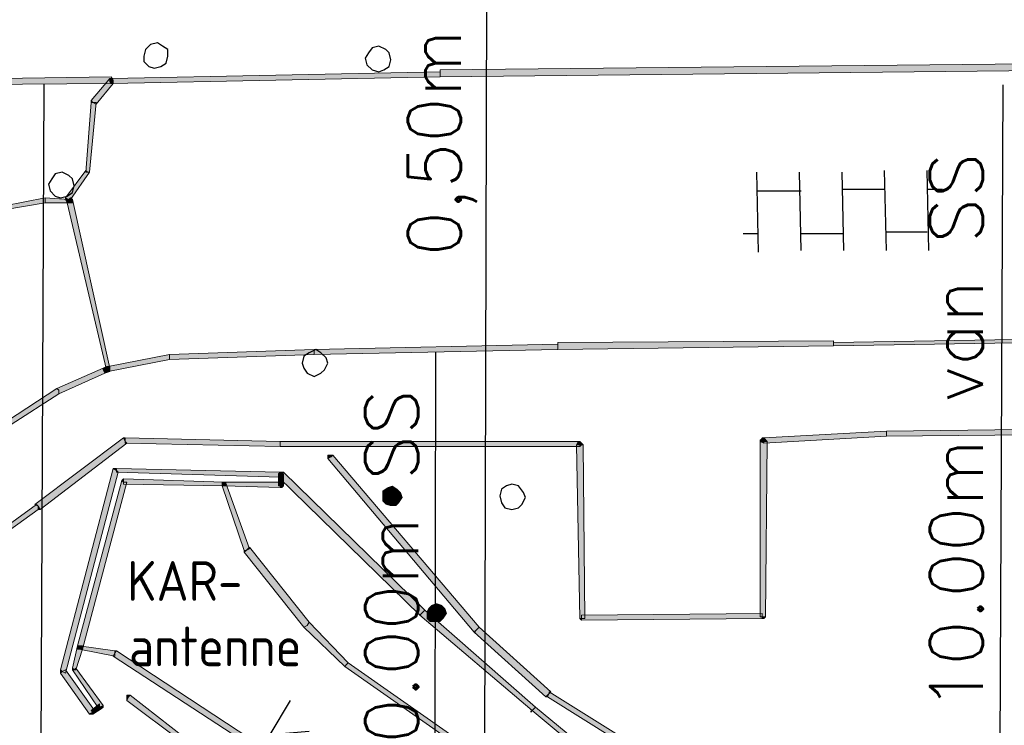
# Model space of a CAD drawing. Header units: millimetres. Extents: x -27 to 2301, y -256 to 766.
# Tile 61 of 97: x 258 to 276, y 100 to 114. Entities that reach past the tile are written whole.
import ezdxf
from ezdxf.enums import TextEntityAlignment as Align

# ---------------------------------------------------------------- set-up
doc = ezdxf.new("R2010")
doc.units = ezdxf.units.MM
for name, color, linetype in [('SIV-ONDERGROND-ALG', 251, 'Continuous'), ('SIV-VRI-MAATVOERING', 7, 'Continuous'), ('WEG-XX-TEKST25', 2, 'Continuous')]:
    doc.layers.add(name, color=color, linetype=linetype)
doc.styles.add('ISO', font='ISO.shx')
doc.styles.add('ROMANS', font='romans.shx', dxfattribs={"width": 0.7})

# ---------------------------------------------------------------- blocks, each defined once
blk = doc.blocks.new('162')
at = {"style": 'ROMANS'}
blk.add_attdef('ARM.NR', text='', height=500, dxfattribs=at).set_placement((0, 0), align=Align.MIDDLE)

msp = doc.modelspace()

# ---------------------------------------------------------------- hatches: boundary and pattern name
at = {"layer": 'SIV-ONDERGROND-ALG'}
h = msp.add_hatch(color=256, dxfattribs=at)
h.dxf.hatch_style = 2
h.paths.add_polyline_path([(284.069, 112.951), (284.069, 113.015), (265.574, 112.822), (265.574, 112.694), (284.069, 112.887)])
h = msp.add_hatch(color=256, dxfattribs=at)
h.dxf.hatch_style = 2
h.paths.add_polyline_path([(265.574, 112.758), (265.574, 112.79), (259.366, 112.661), (259.366, 112.565), (265.574, 112.694)])
h = msp.add_hatch(color=256, dxfattribs=at)
h.dxf.hatch_style = 2
h.paths.add_polyline_path([(255.153, 112.565), (255.153, 112.533), (259.366, 112.565), (259.366, 112.694), (255.153, 112.629)])
h = msp.add_hatch(color=256, dxfattribs=at)
h.dxf.hatch_style = 2
h.paths.add_polyline_path([(259.366, 112.629), (259.334, 112.661), (258.98, 112.243), (259.013, 112.211), (259.077, 112.179), (259.399, 112.565)])
h = msp.add_hatch(color=256, dxfattribs=at)
h.dxf.hatch_style = 2
h.paths.add_polyline_path([(259.334, 112.661), (259.366, 112.661), (259.399, 112.629), (259.399, 112.565), (259.366, 112.629)])
h = msp.add_hatch(color=256, dxfattribs=at)
h.dxf.hatch_style = 2
h.paths.add_polyline_path([(259.366, 112.565), (259.334, 112.597), (259.334, 112.629), (259.366, 112.661), (259.366, 112.629)])
h = msp.add_hatch(color=256, dxfattribs=at)
h.dxf.hatch_style = 2
h.paths.add_polyline_path([(259.366, 112.694), (259.399, 112.629), (259.399, 112.597), (259.366, 112.565), (259.366, 112.629)])
h = msp.add_hatch(color=256, dxfattribs=at)
h.dxf.hatch_style = 2
h.paths.add_polyline_path([(259.013, 112.211), (258.98, 112.211), (258.884, 110.892), (258.948, 110.892), (259.077, 112.211)])
h = msp.add_hatch(color=256, dxfattribs=at)
h.dxf.hatch_style = 2
h.paths.add_polyline_path([(258.98, 112.243), (258.98, 112.211), (259.013, 112.211)])
h = msp.add_hatch(color=256, dxfattribs=at)
h.dxf.hatch_style = 2
h.paths.add_polyline_path([(258.916, 110.892), (258.884, 110.925), (258.498, 110.41), (258.562, 110.378), (258.594, 110.378), (258.948, 110.892)])
h = msp.add_hatch(color=256, dxfattribs=at)
h.dxf.hatch_style = 2
h.paths.add_polyline_path([(258.112, 110.378), (258.112, 110.41), (256.954, 110.185), (256.954, 110.12), (258.112, 110.313)])
h = msp.add_hatch(color=256, dxfattribs=at)
h.dxf.hatch_style = 2
h.paths.add_polyline_path([(258.562, 110.346), (258.562, 110.378), (258.112, 110.41), (258.112, 110.313), (258.562, 110.313)])
h = msp.add_hatch(color=256, dxfattribs=at)
h.dxf.hatch_style = 2
h.paths.add_polyline_path([(258.498, 110.41), (258.498, 110.378), (258.562, 110.378)])
h = msp.add_hatch(color=256, dxfattribs=at)
h.dxf.hatch_style = 2
h.paths.add_polyline_path([(258.562, 110.378), (258.498, 110.378), (258.53, 110.313), (258.562, 110.346), (258.627, 110.378), (258.594, 110.41)])
h = msp.add_hatch(color=256, dxfattribs=at)
h.dxf.hatch_style = 2
h.paths.add_polyline_path([(258.562, 110.346), (258.53, 110.313), (259.27, 107.161), (259.302, 107.161), (259.334, 107.193), (258.627, 110.378)])
h = msp.add_hatch(color=256, dxfattribs=at)
h.dxf.hatch_style = 2
h.paths.add_polyline_path([(258.562, 110.378), (258.627, 110.378), (258.627, 110.313), (258.562, 110.313), (258.562, 110.346)])
h = msp.add_hatch(color=256, dxfattribs=at)
h.dxf.hatch_style = 2
h.paths.add_polyline_path([(258.594, 110.378), (258.627, 110.378), (258.627, 110.346), (258.594, 110.346)])
h = msp.add_hatch(color=256, dxfattribs=at)
h.dxf.hatch_style = 2
h.paths.add_polyline_path([(273.004, 107.644), (273.004, 107.708), (267.794, 107.676), (267.794, 107.547), (273.004, 107.612)])
h = msp.add_hatch(color=256, dxfattribs=at)
h.dxf.hatch_style = 2
h.paths.add_polyline_path([(280.628, 107.772), (280.628, 107.805), (273.004, 107.676), (273.004, 107.612), (280.628, 107.74)])
h = msp.add_hatch(color=256, dxfattribs=at)
h.dxf.hatch_style = 2
h.paths.add_polyline_path([(263.194, 107.483), (263.194, 107.547), (260.46, 107.451), (260.46, 107.354), (263.194, 107.451)])
h = msp.add_hatch(color=256, dxfattribs=at)
h.dxf.hatch_style = 2
h.paths.add_polyline_path([(267.794, 107.612), (267.794, 107.644), (263.194, 107.547), (263.194, 107.451), (267.794, 107.547)])
h = msp.add_hatch(color=256, dxfattribs=at)
h.dxf.hatch_style = 2
h.paths.add_polyline_path([(263.194, 107.547), (263.226, 107.547), (263.194, 107.515)])
h = msp.add_hatch(color=256, dxfattribs=at)
h.dxf.hatch_style = 2
h.paths.add_polyline_path([(260.46, 107.419), (260.46, 107.451), (259.302, 107.226), (259.302, 107.129), (260.46, 107.354)])
h = msp.add_hatch(color=256, dxfattribs=at)
h.dxf.hatch_style = 2
h.paths.add_polyline_path([(259.206, 107.161), (259.206, 107.193), (258.337, 106.807), (258.369, 106.775), (258.369, 106.711), (259.238, 107.097)])
h = msp.add_hatch(color=256, dxfattribs=at)
h.dxf.hatch_style = 2
h.paths.add_polyline_path([(259.302, 107.161), (259.27, 107.226), (259.206, 107.193), (259.206, 107.161), (259.238, 107.097), (259.334, 107.129)])
h = msp.add_hatch(color=256, dxfattribs=at)
h.dxf.hatch_style = 2
h.paths.add_polyline_path([(259.27, 107.226), (259.334, 107.226), (259.334, 107.161), (259.334, 107.129), (259.302, 107.161)])
h = msp.add_hatch(color=256, dxfattribs=at)
h.dxf.hatch_style = 2
h.paths.add_polyline_path([(259.302, 107.129), (259.27, 107.129), (259.27, 107.193), (259.302, 107.226), (259.302, 107.161)])
h = msp.add_hatch(color=256, dxfattribs=at)
h.dxf.hatch_style = 2
h.paths.add_polyline_path([(259.334, 107.193), (259.334, 107.129), (259.27, 107.129), (259.27, 107.161), (259.302, 107.161)])
h = msp.add_hatch(color=256, dxfattribs=at)
h.dxf.hatch_style = 2
h.paths.add_polyline_path([(258.369, 106.775), (258.337, 106.807), (257.404, 106.196), (257.437, 106.164), (257.469, 106.132), (258.369, 106.711)])
h = msp.add_hatch(color=256, dxfattribs=at)
h.dxf.hatch_style = 2
h.paths.add_polyline_path([(274.002, 105.939), (274.002, 105.907), (284.23, 106.003), (284.23, 106.132), (274.002, 106.003)])
h = msp.add_hatch(color=256, dxfattribs=at)
h.dxf.hatch_style = 2
h.paths.add_polyline_path([(257.983, 104.588), (258.016, 104.524), (259.656, 105.778), (259.624, 105.81), (259.592, 105.875), (257.919, 104.62)])
h = msp.add_hatch(color=256, dxfattribs=at)
h.dxf.hatch_style = 2
h.paths.add_polyline_path([(259.592, 105.875), (259.624, 105.875), (259.624, 105.81)])
h = msp.add_hatch(color=256, dxfattribs=at)
h.dxf.hatch_style = 2
h.paths.add_polyline_path([(259.624, 105.81), (259.624, 105.778), (262.551, 105.714), (262.551, 105.81), (259.624, 105.875)])
h = msp.add_hatch(color=256, dxfattribs=at)
h.dxf.hatch_style = 2
h.paths.add_polyline_path([(271.621, 105.81), (271.654, 105.875), (271.686, 105.875), (271.75, 105.81), (271.686, 105.81)])
h = msp.add_hatch(color=256, dxfattribs=at)
h.dxf.hatch_style = 2
h.paths.add_polyline_path([(271.686, 105.778), (271.621, 105.81), (271.621, 105.842), (271.686, 105.875), (271.686, 105.81)])
h = msp.add_hatch(color=256, dxfattribs=at)
h.dxf.hatch_style = 2
h.paths.add_polyline_path([(271.686, 105.81), (271.686, 105.778), (274.002, 105.907), (274.002, 106.003), (271.686, 105.875)])
h = msp.add_hatch(color=256, dxfattribs=at)
h.dxf.hatch_style = 2
h.paths.add_polyline_path([(262.551, 105.746), (262.551, 105.714), (268.212, 105.714), (268.212, 105.81), (262.551, 105.81)])
h = msp.add_hatch(color=256, dxfattribs=at)
h.dxf.hatch_style = 2
h.paths.add_polyline_path([(268.148, 105.746), (268.18, 105.81), (268.212, 105.81), (268.276, 105.746), (268.212, 105.746)])
h = msp.add_hatch(color=256, dxfattribs=at)
h.dxf.hatch_style = 2
h.paths.add_polyline_path([(268.212, 105.746), (268.148, 105.746), (268.212, 102.465), (268.308, 102.465), (268.276, 105.746)])
h = msp.add_hatch(color=256, dxfattribs=at)
h.dxf.hatch_style = 2
h.paths.add_polyline_path([(268.212, 105.81), (268.244, 105.778), (268.244, 105.746), (268.212, 105.714), (268.212, 105.746)])
h = msp.add_hatch(color=256, dxfattribs=at)
h.dxf.hatch_style = 2
h.paths.add_polyline_path([(271.654, 102.497), (271.718, 102.497), (271.75, 105.81), (271.621, 105.81), (271.621, 102.497)])
h = msp.add_hatch(color=256, dxfattribs=at)
h.dxf.hatch_style = 2
h.paths.add_polyline_path([(266.282, 102.272), (266.314, 102.304), (263.548, 105.553), (263.516, 105.521), (263.451, 105.489), (266.218, 102.208)])
h = msp.add_hatch(color=256, dxfattribs=at)
h.dxf.hatch_style = 2
h.paths.add_polyline_path([(263.451, 105.489), (263.451, 105.553), (263.516, 105.553), (263.548, 105.553), (263.516, 105.521)])
h = msp.add_hatch(color=256, dxfattribs=at)
h.dxf.hatch_style = 2
h.paths.add_polyline_path([(258.434, 101.468), (258.498, 101.436), (259.495, 105.231), (259.463, 105.263), (259.399, 105.296), (258.402, 101.5)])
h = msp.add_hatch(color=256, dxfattribs=at)
h.dxf.hatch_style = 2
h.paths.add_polyline_path([(259.399, 105.296), (259.463, 105.296), (259.463, 105.263)])
h = msp.add_hatch(color=256, dxfattribs=at)
h.dxf.hatch_style = 2
h.paths.add_polyline_path([(259.463, 105.263), (259.463, 105.231), (262.551, 105.135), (262.551, 105.231), (259.463, 105.296)])
h = msp.add_hatch(color=256, dxfattribs=at)
h.dxf.hatch_style = 2
h.paths.add_polyline_path([(259.592, 105.103), (259.559, 105.07), (259.592, 105.038)])
h = msp.add_hatch(color=256, dxfattribs=at)
h.dxf.hatch_style = 2
h.paths.add_polyline_path([(261.489, 105.006), (261.489, 105.038), (259.592, 105.103), (259.592, 105.006), (261.489, 104.974)])
h = msp.add_hatch(color=256, dxfattribs=at)
h.dxf.hatch_style = 2
h.paths.add_polyline_path([(262.519, 105.167), (262.551, 105.231), (262.583, 105.231), (262.615, 105.167), (262.551, 105.167)])
h = msp.add_hatch(color=256, dxfattribs=at)
h.dxf.hatch_style = 2
h.paths.add_polyline_path([(262.519, 105.135), (262.519, 105.199), (262.551, 105.231), (262.615, 105.231), (262.551, 105.167)])
h = msp.add_hatch(color=256, dxfattribs=at)
h.dxf.hatch_style = 2
h.paths.add_polyline_path([(262.551, 105.167), (262.519, 105.135), (265.188, 102.529), (265.253, 102.594), (265.285, 102.626), (262.615, 105.231)])
h = msp.add_hatch(color=256, dxfattribs=at)
h.dxf.hatch_style = 2
h.paths.add_polyline_path([(262.551, 105.167), (262.519, 105.167), (262.519, 104.974), (262.615, 104.974), (262.615, 105.167)])
h = msp.add_hatch(color=256, dxfattribs=at)
h.dxf.hatch_style = 2
h.paths.add_polyline_path([(262.551, 105.231), (262.615, 105.199), (262.615, 105.167), (262.551, 105.135), (262.551, 105.167)])
h = msp.add_hatch(color=256, dxfattribs=at)
h.dxf.hatch_style = 2
h.paths.add_polyline_path([(259.592, 105.038), (259.559, 105.07), (258.723, 101.95), (258.755, 101.918), (258.82, 101.886), (259.656, 105.038)])
h = msp.add_hatch(color=256, dxfattribs=at)
h.dxf.hatch_style = 2
h.paths.add_polyline_path([(261.457, 104.974), (261.457, 105.038), (261.489, 105.038), (261.522, 105.038), (261.489, 105.006)])
h = msp.add_hatch(color=256, dxfattribs=at)
h.dxf.hatch_style = 2
h.paths.add_polyline_path([(261.489, 105.006), (261.457, 104.974), (261.875, 103.752), (261.907, 103.752), (261.972, 103.784), (261.522, 105.038)])
h = msp.add_hatch(color=256, dxfattribs=at)
h.dxf.hatch_style = 2
h.paths.add_polyline_path([(261.489, 104.974), (261.457, 104.974), (261.457, 105.038), (261.489, 105.038), (261.489, 105.006)])
h = msp.add_hatch(color=256, dxfattribs=at)
h.dxf.hatch_style = 2
h.paths.add_polyline_path([(261.489, 105.038), (261.522, 105.038), (261.522, 104.974), (261.489, 104.974), (261.489, 105.006)])
h = msp.add_hatch(color=256, dxfattribs=at)
h.dxf.hatch_style = 2
h.paths.add_polyline_path([(262.551, 104.974), (262.551, 105.038), (261.489, 105.038), (261.489, 104.974), (262.551, 104.942)])
h = msp.add_hatch(color=256, dxfattribs=at)
h.dxf.hatch_style = 2
h.paths.add_polyline_path([(262.615, 104.974), (262.583, 104.942), (262.551, 104.942), (262.551, 104.974)])
h = msp.add_hatch(color=256, dxfattribs=at)
h.dxf.hatch_style = 2
h.paths.add_polyline_path([(264.577, 104.942), (264.481, 104.877), (264.674, 104.781)])
h = msp.add_hatch(color=256, dxfattribs=at)
h.dxf.hatch_style = 2
h.paths.add_polyline_path([(264.674, 104.974), (264.577, 104.942), (264.674, 104.781)])
h = msp.add_hatch(color=256, dxfattribs=at)
h.dxf.hatch_style = 2
h.paths.add_polyline_path([(264.77, 104.91), (264.674, 104.974), (264.674, 104.781)])
h = msp.add_hatch(color=256, dxfattribs=at)
h.dxf.hatch_style = 2
h.paths.add_polyline_path([(264.835, 104.845), (264.77, 104.91), (264.674, 104.781)])
h = msp.add_hatch(color=256, dxfattribs=at)
h.dxf.hatch_style = 2
h.paths.add_polyline_path([(264.481, 104.877), (264.481, 104.781), (264.674, 104.781)])
h = msp.add_hatch(color=256, dxfattribs=at)
h.dxf.hatch_style = 2
h.paths.add_polyline_path([(264.481, 104.781), (264.481, 104.684), (264.674, 104.781)])
h = msp.add_hatch(color=256, dxfattribs=at)
h.dxf.hatch_style = 2
h.paths.add_polyline_path([(264.481, 104.684), (264.545, 104.62), (264.674, 104.781)])
h = msp.add_hatch(color=256, dxfattribs=at)
h.dxf.hatch_style = 2
h.paths.add_polyline_path([(264.545, 104.62), (264.642, 104.588), (264.674, 104.781)])
h = msp.add_hatch(color=256, dxfattribs=at)
h.dxf.hatch_style = 2
h.paths.add_polyline_path([(264.642, 104.588), (264.738, 104.588), (264.674, 104.781)])
h = msp.add_hatch(color=256, dxfattribs=at)
h.dxf.hatch_style = 2
h.paths.add_polyline_path([(264.867, 104.749), (264.835, 104.845), (264.674, 104.781)])
h = msp.add_hatch(color=256, dxfattribs=at)
h.dxf.hatch_style = 2
h.paths.add_polyline_path([(264.738, 104.588), (264.802, 104.652), (264.674, 104.781)])
h = msp.add_hatch(color=256, dxfattribs=at)
h.dxf.hatch_style = 2
h.paths.add_polyline_path([(264.802, 104.652), (264.867, 104.749), (264.674, 104.781)])
h = msp.add_hatch(color=256, dxfattribs=at)
h.dxf.hatch_style = 2
h.paths.add_polyline_path([(255.346, 102.69), (255.378, 102.658), (257.983, 104.524), (257.983, 104.588), (257.951, 104.62), (255.346, 102.722)])
h = msp.add_hatch(color=256, dxfattribs=at)
h.dxf.hatch_style = 2
h.paths.add_polyline_path([(257.983, 104.524), (258.016, 104.524), (257.983, 104.588)])
h = msp.add_hatch(color=256, dxfattribs=at)
h.dxf.hatch_style = 2
h.paths.add_polyline_path([(261.907, 103.752), (261.875, 103.72), (263.001, 102.304), (263.065, 102.336), (263.098, 102.401), (261.972, 103.816)])
h = msp.add_hatch(color=256, dxfattribs=at)
h.dxf.hatch_style = 2
h.paths.add_polyline_path([(261.875, 103.752), (261.875, 103.72), (261.907, 103.752)])
h = msp.add_hatch(color=256, dxfattribs=at)
h.dxf.hatch_style = 2
h.paths.add_polyline_path([(265.349, 102.658), (265.317, 102.594), (265.51, 102.562)])
h = msp.add_hatch(color=256, dxfattribs=at)
h.dxf.hatch_style = 2
h.paths.add_polyline_path([(265.413, 102.722), (265.349, 102.658), (265.51, 102.562)])
h = msp.add_hatch(color=256, dxfattribs=at)
h.dxf.hatch_style = 2
h.paths.add_polyline_path([(265.51, 102.755), (265.413, 102.722), (265.51, 102.562)])
h = msp.add_hatch(color=256, dxfattribs=at)
h.dxf.hatch_style = 2
h.paths.add_polyline_path([(265.606, 102.722), (265.51, 102.755), (265.51, 102.562)])
h = msp.add_hatch(color=256, dxfattribs=at)
h.dxf.hatch_style = 2
h.paths.add_polyline_path([(265.671, 102.658), (265.606, 102.722), (265.51, 102.562)])
h = msp.add_hatch(color=256, dxfattribs=at)
h.dxf.hatch_style = 2
h.paths.add_polyline_path([(265.703, 102.562), (265.671, 102.658), (265.51, 102.562)])
h = msp.add_hatch(color=256, dxfattribs=at)
h.dxf.hatch_style = 2
h.paths.add_polyline_path([(265.253, 102.594), (265.188, 102.529), (267.311, 100.728), (267.343, 100.76), (267.376, 100.793), (265.285, 102.626)])
h = msp.add_hatch(color=256, dxfattribs=at)
h.dxf.hatch_style = 2
h.paths.add_polyline_path([(265.188, 102.529), (265.188, 102.562), (265.221, 102.529)])
h = msp.add_hatch(color=256, dxfattribs=at)
h.dxf.hatch_style = 2
h.paths.add_polyline_path([(265.317, 102.594), (265.317, 102.465), (265.51, 102.562)])
h = msp.add_hatch(color=256, dxfattribs=at)
h.dxf.hatch_style = 2
h.paths.add_polyline_path([(265.317, 102.465), (265.381, 102.401), (265.51, 102.562)])
h = msp.add_hatch(color=256, dxfattribs=at)
h.dxf.hatch_style = 2
h.paths.add_polyline_path([(265.381, 102.401), (265.478, 102.401), (265.51, 102.562)])
h = msp.add_hatch(color=256, dxfattribs=at)
h.dxf.hatch_style = 2
h.paths.add_polyline_path([(265.478, 102.401), (265.574, 102.401), (265.51, 102.562)])
h = msp.add_hatch(color=256, dxfattribs=at)
h.dxf.hatch_style = 2
h.paths.add_polyline_path([(265.574, 102.401), (265.639, 102.465), (265.51, 102.562)])
h = msp.add_hatch(color=256, dxfattribs=at)
h.dxf.hatch_style = 2
h.paths.add_polyline_path([(265.639, 102.465), (265.703, 102.562), (265.51, 102.562)])
h = msp.add_hatch(color=256, dxfattribs=at)
h.dxf.hatch_style = 2
h.paths.add_polyline_path([(268.244, 102.465), (268.244, 102.433), (271.654, 102.465), (271.654, 102.562), (268.244, 102.529)])
h = msp.add_hatch(color=256, dxfattribs=at)
h.dxf.hatch_style = 2
h.paths.add_polyline_path([(271.654, 102.465), (271.686, 102.465), (271.718, 102.497), (271.654, 102.497)])
h = msp.add_hatch(color=256, dxfattribs=at)
h.dxf.hatch_style = 2
h.paths.add_polyline_path([(263.065, 102.336), (263.001, 102.304), (263.773, 101.564), (263.805, 101.597), (263.837, 101.629), (263.098, 102.401)])
h = msp.add_hatch(color=256, dxfattribs=at)
h.dxf.hatch_style = 2
h.paths.add_polyline_path([(267.633, 101.05), (267.665, 101.082), (266.314, 102.304), (266.282, 102.272), (266.218, 102.208), (267.569, 100.986)])
h = msp.add_hatch(color=256, dxfattribs=at)
h.dxf.hatch_style = 2
h.paths.add_polyline_path([(268.212, 102.465), (268.244, 102.433), (268.244, 102.465)])
h = msp.add_hatch(color=256, dxfattribs=at)
h.dxf.hatch_style = 2
h.paths.add_polyline_path([(266.218, 102.208), (266.218, 102.24), (266.25, 102.208)])
h = msp.add_hatch(color=256, dxfattribs=at)
h.dxf.hatch_style = 2
h.paths.add_polyline_path([(258.755, 101.918), (258.723, 101.95), (258.627, 101.532), (258.659, 101.5), (258.691, 101.5), (258.82, 101.886)])
h = msp.add_hatch(color=256, dxfattribs=at)
h.dxf.hatch_style = 2
h.paths.add_polyline_path([(258.755, 101.886), (258.723, 101.886), (258.723, 101.95), (258.755, 101.95), (258.755, 101.918)])
h = msp.add_hatch(color=256, dxfattribs=at)
h.dxf.hatch_style = 2
h.paths.add_polyline_path([(258.723, 101.95), (258.755, 101.95), (258.82, 101.95), (258.82, 101.886), (258.755, 101.918)])
h = msp.add_hatch(color=256, dxfattribs=at)
h.dxf.hatch_style = 2
h.paths.add_polyline_path([(258.82, 101.886), (258.787, 101.886), (258.723, 101.886), (258.723, 101.95), (258.755, 101.918)])
h = msp.add_hatch(color=256, dxfattribs=at)
h.dxf.hatch_style = 2
h.paths.add_polyline_path([(258.755, 101.918), (258.755, 101.886), (259.431, 101.757), (259.431, 101.854), (258.755, 101.95)])
h = msp.add_hatch(color=256, dxfattribs=at)
h.dxf.hatch_style = 2
h.paths.add_polyline_path([(259.431, 101.822), (259.399, 101.757), (264.963, 98.123), (264.995, 98.155), (264.995, 98.219), (259.463, 101.854)])
h = msp.add_hatch(color=256, dxfattribs=at)
h.dxf.hatch_style = 2
h.paths.add_polyline_path([(259.431, 101.854), (259.463, 101.854), (259.431, 101.822)])
h = msp.add_hatch(color=256, dxfattribs=at)
h.dxf.hatch_style = 2
h.paths.add_polyline_path([(263.805, 101.597), (263.773, 101.564), (274.195, 94.263), (274.195, 94.295), (274.227, 94.359), (263.837, 101.629)])
h = msp.add_hatch(color=256, dxfattribs=at)
h.dxf.hatch_style = 2
h.paths.add_polyline_path([(259.013, 100.696), (259.045, 100.728), (258.498, 101.5), (258.434, 101.468), (258.402, 101.436), (258.948, 100.664)])
h = msp.add_hatch(color=256, dxfattribs=at)
h.dxf.hatch_style = 2
h.paths.add_polyline_path([(258.402, 101.436), (258.402, 101.5), (258.434, 101.468)])
h = msp.add_hatch(color=256, dxfattribs=at)
h.dxf.hatch_style = 2
h.paths.add_polyline_path([(258.627, 101.532), (258.627, 101.5), (258.659, 101.5)])
h = msp.add_hatch(color=256, dxfattribs=at)
h.dxf.hatch_style = 2
h.paths.add_polyline_path([(258.659, 101.5), (258.627, 101.5), (259.109, 100.793), (259.141, 100.793), (259.206, 100.825), (258.691, 101.532)])
h = msp.add_hatch(color=256, dxfattribs=at)
h.dxf.hatch_style = 2
h.paths.add_polyline_path([(260.717, 100.181), (260.75, 100.214), (259.72, 101.018), (259.688, 100.986), (259.656, 100.921), (260.685, 100.149)])
h = msp.add_hatch(color=256, dxfattribs=at)
h.dxf.hatch_style = 2
h.paths.add_polyline_path([(259.656, 100.921), (259.656, 100.986), (259.656, 101.018), (259.72, 101.018), (259.688, 100.986)])
h = msp.add_hatch(color=256, dxfattribs=at)
h.dxf.hatch_style = 2
h.paths.add_polyline_path([(267.601, 100.986), (267.569, 100.986), (267.633, 101.05)])
h = msp.add_hatch(color=256, dxfattribs=at)
h.dxf.hatch_style = 2
h.paths.add_polyline_path([(273.294, 97.512), (273.294, 97.544), (267.633, 101.082), (267.633, 101.05), (267.601, 100.986), (273.262, 97.447)])
h = msp.add_hatch(color=256, dxfattribs=at)
h.dxf.hatch_style = 2
h.paths.add_polyline_path([(259.141, 100.793), (259.141, 100.857), (258.98, 100.728), (259.013, 100.696), (259.013, 100.664), (259.173, 100.76)])
h = msp.add_hatch(color=256, dxfattribs=at)
h.dxf.hatch_style = 2
h.paths.add_polyline_path([(259.206, 100.825), (259.206, 100.793), (259.173, 100.76), (259.141, 100.793)])
h = msp.add_hatch(color=256, dxfattribs=at)
h.dxf.hatch_style = 2
h.paths.add_polyline_path([(259.013, 100.664), (258.948, 100.664), (259.013, 100.696)])
h = msp.add_hatch(color=256, dxfattribs=at)
h.dxf.hatch_style = 2
h.paths.add_polyline_path([(267.279, 100.728), (267.311, 100.728), (267.311, 100.696), (267.279, 100.696)])
h = msp.add_hatch(color=256, dxfattribs=at)
h.dxf.hatch_style = 2
h.paths.add_polyline_path([(267.343, 100.76), (267.311, 100.728), (271.943, 96.868), (271.975, 96.933), (272.007, 96.965), (267.376, 100.793)])

# ---------------------------------------------------------------- linework, layer by layer
at = {"layer": 'SIV-ONDERGROND-ALG', "lineweight": 25}
for points in [[(260.428, 113.08), (260.428, 113.208), (260.331, 113.273), (260.235, 113.337), (260.106, 113.305), (260.01, 113.208), (259.978, 113.08), (259.978, 112.983), (260.074, 112.887), (260.171, 112.854), (260.299, 112.887), (260.396, 112.951), (260.428, 113.08)], [(264.642, 113.015), (264.609, 113.144), (264.545, 113.208), (264.416, 113.273), (264.288, 113.24), (264.223, 113.144), (264.159, 113.047), (264.191, 112.919), (264.288, 112.822), (264.416, 112.79), (264.513, 112.822), (264.609, 112.887), (264.642, 113.015)], [(258.659, 110.635), (258.627, 110.764), (258.562, 110.828), (258.434, 110.892), (258.305, 110.86), (258.241, 110.764), (258.176, 110.667), (258.209, 110.539), (258.305, 110.442), (258.402, 110.41), (258.53, 110.442), (258.627, 110.506), (258.659, 110.635)], [(271.589, 109.381), (271.557, 110.892)], [(272.393, 109.413), (272.361, 110.892)], [(273.197, 109.413), (273.165, 110.892)], [(274.002, 109.413), (273.969, 110.925)], [(274.806, 109.413), (274.774, 110.925)], [(271.557, 110.539), (272.393, 110.539)], [(273.165, 110.571), (273.969, 110.571)], [(274.774, 110.571), (275.063, 110.571)], [(271.3, 109.734), (271.589, 109.734)], [(272.393, 109.734), (273.197, 109.734)], [(274.002, 109.767), (274.774, 109.767)], [(263.451, 107.29), (263.419, 107.386), (263.323, 107.483), (263.226, 107.547), (263.098, 107.483), (263.001, 107.419), (262.969, 107.29), (263.001, 107.193), (263.065, 107.097), (263.194, 107.033), (263.323, 107.097), (263.387, 107.161), (263.451, 107.29)], [(267.183, 104.749), (267.15, 104.845), (267.054, 104.974), (266.925, 105.006), (266.829, 104.974), (266.732, 104.91), (266.7, 104.781), (266.732, 104.652), (266.797, 104.556), (266.925, 104.524), (267.054, 104.556), (267.118, 104.62), (267.183, 104.749)], [(262.744, 100.921), (262.358, 100.278), (263.098, 100.342)]]:
    msp.add_lwpolyline(points, dxfattribs=at)
at = {"layer": 'SIV-ONDERGROND-ALG', "lineweight": 5}
for points in [[(284.069, 112.951), (284.069, 113.015), (265.574, 112.822), (265.574, 112.694), (284.069, 112.887), (284.069, 112.951)], [(265.574, 112.758), (265.574, 112.79), (259.366, 112.661), (259.366, 112.565), (265.574, 112.694), (265.574, 112.758)], [(265.574, 112.822), (265.574, 112.79)], [(255.153, 112.565), (255.153, 112.533), (259.366, 112.565), (259.366, 112.694), (255.153, 112.629), (255.153, 112.565)], [(259.366, 112.629), (259.334, 112.661), (258.98, 112.243), (259.013, 112.211), (259.077, 112.179), (259.399, 112.565), (259.366, 112.629)], [(259.334, 112.661), (259.366, 112.661), (259.399, 112.629), (259.399, 112.565)], [(259.366, 112.565), (259.334, 112.597), (259.334, 112.629), (259.366, 112.661)], [(259.366, 112.694), (259.399, 112.629), (259.399, 112.597), (259.366, 112.565)], [(259.013, 112.211), (258.98, 112.211), (258.884, 110.892), (258.948, 110.892), (259.077, 112.211), (259.013, 112.211)], [(258.98, 112.243), (258.98, 112.211)], [(258.916, 110.892), (258.884, 110.925), (258.498, 110.41), (258.562, 110.378), (258.594, 110.378), (258.948, 110.892), (258.916, 110.892)], [(258.948, 110.892), (258.948, 110.892)], [(258.112, 110.378), (258.112, 110.41), (256.954, 110.185), (256.954, 110.12), (258.112, 110.313), (258.112, 110.378)], [(258.562, 110.346), (258.562, 110.378), (258.112, 110.41), (258.112, 110.313), (258.562, 110.313), (258.562, 110.346)], [(258.498, 110.41), (258.498, 110.378)], [(258.562, 110.378), (258.498, 110.378), (258.53, 110.313), (258.562, 110.346), (258.627, 110.378), (258.594, 110.41), (258.562, 110.378)], [(258.562, 110.346), (258.53, 110.313), (259.27, 107.161), (259.302, 107.161), (259.334, 107.193), (258.627, 110.378), (258.562, 110.346)], [(258.562, 110.378), (258.627, 110.378), (258.627, 110.313), (258.562, 110.313)], [(273.004, 107.644), (273.004, 107.708), (267.794, 107.676), (267.794, 107.547), (273.004, 107.612), (273.004, 107.644)], [(280.628, 107.772), (280.628, 107.805), (273.004, 107.676), (273.004, 107.612), (280.628, 107.74), (280.628, 107.772)], [(263.194, 107.483), (263.194, 107.547), (260.46, 107.451), (260.46, 107.354), (263.194, 107.451), (263.194, 107.483)], [(267.794, 107.612), (267.794, 107.644), (263.194, 107.547), (263.194, 107.451), (267.794, 107.547), (267.794, 107.612)], [(267.794, 107.676), (267.794, 107.644)], [(260.46, 107.419), (260.46, 107.451), (259.302, 107.226), (259.302, 107.129), (260.46, 107.354), (260.46, 107.419)], [(259.206, 107.161), (259.206, 107.193), (258.337, 106.807), (258.369, 106.775), (258.369, 106.711), (259.238, 107.097), (259.206, 107.161)], [(259.302, 107.161), (259.27, 107.226), (259.206, 107.193), (259.206, 107.161), (259.238, 107.097), (259.334, 107.129), (259.302, 107.161)], [(259.27, 107.226), (259.334, 107.226), (259.334, 107.161), (259.334, 107.129)], [(259.302, 107.129), (259.27, 107.129), (259.27, 107.193), (259.302, 107.226)], [(259.334, 107.193), (259.334, 107.129), (259.27, 107.129), (259.27, 107.161)], [(258.369, 106.775), (258.337, 106.807), (257.404, 106.196), (257.437, 106.164), (257.469, 106.132), (258.369, 106.711), (258.369, 106.775)], [(274.002, 105.939), (274.002, 105.907), (284.23, 106.003), (284.23, 106.132), (274.002, 106.003), (274.002, 105.939)], [(257.983, 104.588), (258.016, 104.524), (259.656, 105.778), (259.624, 105.81), (259.592, 105.875), (257.919, 104.62), (257.983, 104.588)], [(259.592, 105.875), (259.624, 105.875)], [(259.624, 105.81), (259.624, 105.778), (262.551, 105.714), (262.551, 105.81), (259.624, 105.875), (259.624, 105.81)], [(271.621, 105.81), (271.654, 105.875), (271.686, 105.875), (271.75, 105.81)], [(271.686, 105.778), (271.621, 105.81), (271.621, 105.842), (271.686, 105.875)], [(271.686, 105.81), (271.686, 105.778), (274.002, 105.907), (274.002, 106.003), (271.686, 105.875), (271.686, 105.81)], [(274.002, 106.003), (274.002, 106.003)], [(262.551, 105.746), (262.551, 105.714), (268.212, 105.714), (268.212, 105.81), (262.551, 105.81), (262.551, 105.746)], [(268.148, 105.746), (268.18, 105.81), (268.212, 105.81), (268.276, 105.746)], [(268.212, 105.746), (268.148, 105.746), (268.212, 102.465), (268.308, 102.465), (268.276, 105.746), (268.212, 105.746)], [(268.212, 105.81), (268.244, 105.778), (268.244, 105.746), (268.212, 105.714)], [(271.654, 102.497), (271.718, 102.497), (271.75, 105.81), (271.621, 105.81), (271.621, 102.497), (271.654, 102.497)], [(266.282, 102.272), (266.314, 102.304), (263.548, 105.553), (263.516, 105.521), (263.451, 105.489), (266.218, 102.208), (266.282, 102.272)], [(263.451, 105.489), (263.451, 105.553), (263.516, 105.553), (263.548, 105.553)], [(258.434, 101.468), (258.498, 101.436), (259.495, 105.231), (259.463, 105.263), (259.399, 105.296), (258.402, 101.5), (258.434, 101.468)], [(259.399, 105.296), (259.399, 105.296), (259.463, 105.296)], [(259.463, 105.263), (259.463, 105.231), (262.551, 105.135), (262.551, 105.231), (259.463, 105.296), (259.463, 105.263)], [(259.592, 105.103), (259.592, 105.103), (259.559, 105.07)], [(261.489, 105.006), (261.489, 105.038), (259.592, 105.103), (259.592, 105.006), (261.489, 104.974), (261.489, 105.006)], [(262.519, 105.167), (262.551, 105.231), (262.583, 105.231), (262.615, 105.167)], [(262.519, 105.135), (262.519, 105.199), (262.551, 105.231), (262.615, 105.231)], [(262.551, 105.167), (262.519, 105.135), (265.188, 102.529), (265.253, 102.594), (265.285, 102.626), (262.615, 105.231), (262.551, 105.167)], [(262.551, 105.167), (262.519, 105.167), (262.519, 104.974), (262.615, 104.974), (262.615, 105.167), (262.551, 105.167)], [(262.551, 105.231), (262.615, 105.199), (262.615, 105.167), (262.551, 105.135)], [(259.592, 105.038), (259.559, 105.07), (258.723, 101.95), (258.755, 101.918), (258.82, 101.886), (259.656, 105.038), (259.592, 105.038)], [(261.457, 104.974), (261.457, 105.038), (261.489, 105.038), (261.522, 105.038)], [(261.489, 105.006), (261.457, 104.974), (261.875, 103.752), (261.907, 103.752), (261.972, 103.784), (261.522, 105.038), (261.489, 105.006)], [(261.489, 104.974), (261.457, 104.974), (261.457, 105.038), (261.489, 105.038)], [(261.489, 105.038), (261.522, 105.038), (261.522, 104.974), (261.489, 104.974)], [(262.551, 104.974), (262.551, 105.038), (261.489, 105.038), (261.489, 104.974), (262.551, 104.942), (262.551, 104.974)], [(262.615, 104.974), (262.615, 104.974), (262.583, 104.942), (262.551, 104.942)], [(255.346, 102.69), (255.378, 102.658), (257.983, 104.524), (257.983, 104.588), (257.951, 104.62), (255.346, 102.722), (255.346, 102.69)], [(257.983, 104.524), (258.016, 104.524)], [(261.907, 103.752), (261.875, 103.72), (263.001, 102.304), (263.065, 102.336), (263.098, 102.401), (261.972, 103.816), (261.907, 103.752)], [(261.875, 103.752), (261.875, 103.72)], [(265.253, 102.594), (265.188, 102.529), (267.311, 100.728), (267.343, 100.76), (267.376, 100.793), (265.285, 102.626), (265.253, 102.594)], [(268.244, 102.465), (268.244, 102.433), (271.654, 102.465), (271.654, 102.562), (268.244, 102.529), (268.244, 102.465)], [(271.654, 102.465), (271.686, 102.465), (271.718, 102.497)], [(263.065, 102.336), (263.001, 102.304), (263.773, 101.564), (263.805, 101.597), (263.837, 101.629), (263.098, 102.401), (263.065, 102.336)], [(267.633, 101.05), (267.665, 101.082), (266.314, 102.304), (266.282, 102.272), (266.218, 102.208), (267.569, 100.986), (267.633, 101.05)], [(268.212, 102.465), (268.212, 102.465), (268.244, 102.433)], [(258.755, 101.918), (258.723, 101.95), (258.627, 101.532), (258.659, 101.5), (258.691, 101.5), (258.82, 101.886), (258.755, 101.918)], [(258.755, 101.886), (258.723, 101.886), (258.723, 101.95), (258.755, 101.95)], [(258.723, 101.95), (258.755, 101.95), (258.82, 101.95), (258.82, 101.886)], [(258.82, 101.886), (258.787, 101.886), (258.723, 101.886), (258.723, 101.95)], [(258.755, 101.918), (258.755, 101.886), (259.431, 101.757), (259.431, 101.854), (258.755, 101.95), (258.755, 101.918)], [(259.431, 101.822), (259.399, 101.757), (264.963, 98.123), (264.995, 98.155), (264.995, 98.219), (259.463, 101.854), (259.431, 101.822)], [(259.431, 101.854), (259.463, 101.854)], [(263.805, 101.597), (263.773, 101.564), (274.195, 94.263), (274.195, 94.295), (274.227, 94.359), (263.837, 101.629), (263.805, 101.597)], [(263.773, 101.564), (263.773, 101.564)], [(259.013, 100.696), (259.045, 100.728), (258.498, 101.5), (258.434, 101.468), (258.402, 101.436), (258.948, 100.664), (259.013, 100.696)], [(258.402, 101.436), (258.402, 101.5)], [(258.627, 101.532), (258.627, 101.5)], [(258.659, 101.5), (258.627, 101.5), (259.109, 100.793), (259.141, 100.793), (259.206, 100.825), (258.691, 101.532), (258.659, 101.5)], [(260.717, 100.181), (260.75, 100.214), (259.72, 101.018), (259.688, 100.986), (259.656, 100.921), (260.685, 100.149), (260.717, 100.181)], [(259.656, 100.921), (259.656, 100.986), (259.656, 101.018), (259.72, 101.018)], [(267.601, 100.986), (267.569, 100.986)], [(273.294, 97.512), (273.294, 97.544), (267.633, 101.082), (267.633, 101.05), (267.601, 100.986), (273.262, 97.447), (273.294, 97.512)], [(259.141, 100.793), (259.141, 100.857), (258.98, 100.728), (259.013, 100.696), (259.013, 100.664), (259.173, 100.76), (259.141, 100.793)], [(259.206, 100.825), (259.206, 100.793), (259.173, 100.76)], [(259.013, 100.664), (259.013, 100.664), (258.948, 100.664)], [(267.343, 100.76), (267.311, 100.728), (271.943, 96.868), (271.975, 96.933), (272.007, 96.965), (267.376, 100.793), (267.343, 100.76)]]:
    msp.add_lwpolyline(points, dxfattribs=at)
at = {"layer": 'SIV-VRI-MAATVOERING'}
for p, q in [((266.411, 98.266), (266.473, 120.318)), ((258.033, 98.281), (258.095, 112.555)), ((276.144, 98.266), (276.206, 112.541)), ((265.478, 98.268), (265.494, 107.499))]:
    msp.add_line(p, q, dxfattribs=at)

# ---------------------------------------------------------------- block references
ref = msp.add_blockref('162', (266.071, 111.056), dxfattribs=dict(at, xscale=0.001999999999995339, yscale=0.001999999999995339, zscale=0.001999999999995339, rotation=90))
ref.add_attrib('ARM.NR', '0,50m van SS', dxfattribs={"layer": '0', "height": 1, "rotation": 90, "style": 'ROMANS'}).set_placement((265.616, 114.148), align=Align.MIDDLE)
ref = msp.add_blockref('162', (275.781, 102.899), dxfattribs=dict(at, xscale=0.001999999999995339, yscale=0.001999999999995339, zscale=0.001999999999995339, rotation=90))
ref.add_attrib('ARM.NR', '10.00m van SS', dxfattribs={"layer": '0', "height": 1, "rotation": 90, "style": 'ROMANS'}).set_placement((275.326, 105.992), align=Align.MIDDLE)
ref = msp.add_blockref('162', (265.115, 100.354), dxfattribs=dict(at, xscale=0.001999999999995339, yscale=0.001999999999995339, zscale=0.001999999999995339, rotation=90))
ref.add_attrib('ARM.NR', '0.00m SS', dxfattribs={"layer": '0', "height": 1, "rotation": 90, "style": 'ROMANS'}).set_placement((264.66, 103.447), align=Align.MIDDLE)

# ---------------------------------------------------------------- texts
at = {"layer": 'WEG-XX-TEKST25', "color": 2, "linetype": 'Continuous', "style": 'ISO'}
for s, p in [('KAR-', (259.661, 102.801)), ('antenne', (259.697, 101.566))]:
    msp.add_text(s, height=0.75, rotation=360, dxfattribs=at).set_placement(p)

doc.saveas('drawing.dxf')
